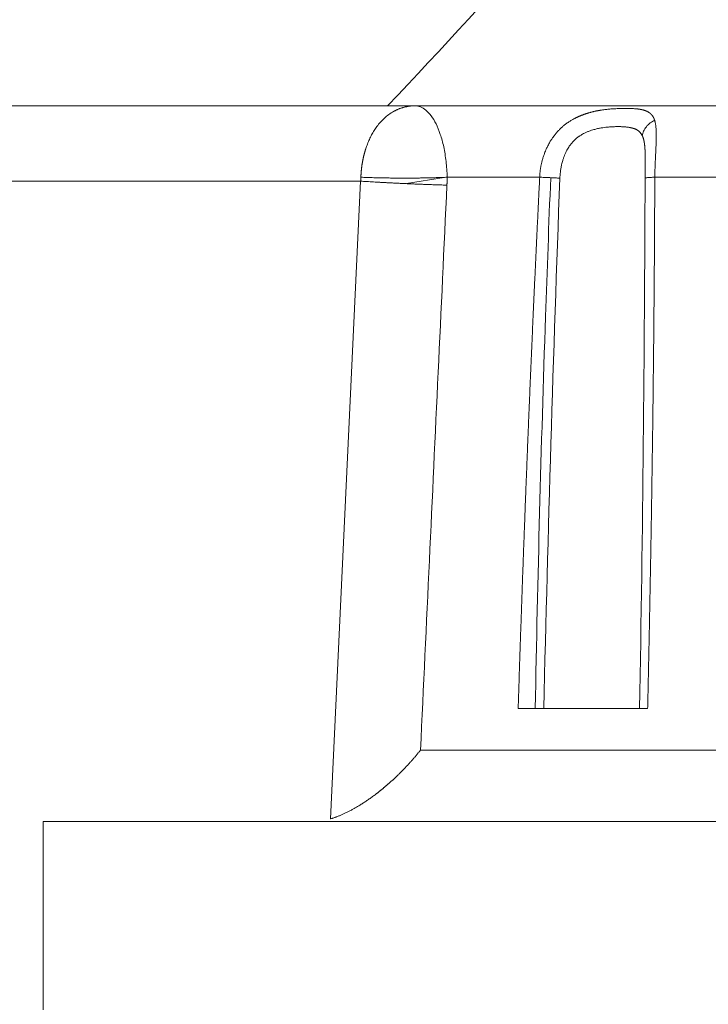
# Model space of a CAD drawing. Header units: millimetres. Extents: x 51337 to 61814, y -21781 to -12277.
# Tile 191 of 256: x 59370 to 59388, y -20856 to -20829. Entities that reach past the tile are written whole.
import ezdxf

# ---------------------------------------------------------------- set-up
doc = ezdxf.new("R2010")
doc.units = ezdxf.units.MM
doc.header["$LTSCALE"] = 0.3175
doc.layers.add('1轮廓实线层', color=7, linetype='Continuous', lineweight=18)

msp = doc.modelspace()

# ---------------------------------------------------------------- linework, layer by layer
at = {"layer": '1轮廓实线层'}
for p, q in [((59380.06571, -20831.67664), (59367.90562, -20831.67664)), ((59380.05896, -20831.67664), (59367.91007, -20831.67664)), ((59378.62177, -20833.67664), (59368.95156, -20833.67664)), ((59377.81853, -20850.60718), (59378.62177, -20833.67664)), ((59380.83978, -20833.57545), (59379.83755, -20833.74278)), ((59380.21146, -20848.78131), (59391.85615, -20848.78131)), ((59370.19715, -20850.67664), (59370.19715, -20855.67664))]:
    msp.add_line(p, q, dxfattribs=at)
for radius, start, end in [(155.98888, 311.0146753, 325.8281561), (171, 316.5034863, 320.7249455)]:
    msp.add_arc((59255.29339, -20713.97664), radius, start, end, dxfattribs=at)
for points, knots in [([(59378.6286, -20833.57197), (59378.6288, -20833.56639), (59378.62922, -20833.55521), (59378.62996, -20833.53847), (59378.6308, -20833.52172), (59378.63173, -20833.50497), (59378.63277, -20833.48822), (59378.63389, -20833.47148), (59378.63512, -20833.45473), (59378.63644, -20833.43799), (59378.63786, -20833.42126), (59378.63937, -20833.40453), (59378.64099, -20833.38781), (59378.6427, -20833.37109), (59378.6445, -20833.35439), (59378.6464, -20833.3377), (59378.6484, -20833.32102), (59378.65049, -20833.30436), (59378.65268, -20833.28771), (59378.65497, -20833.27108), (59378.65735, -20833.25447), (59378.65983, -20833.23787), (59378.66241, -20833.22129), (59378.66508, -20833.20474), (59378.66785, -20833.18821), (59378.67071, -20833.1717), (59378.67367, -20833.15522), (59378.67673, -20833.13876), (59378.67988, -20833.12234), (59378.68313, -20833.10594), (59378.68647, -20833.08957), (59378.68992, -20833.07323), (59378.69345, -20833.05693), (59378.69709, -20833.04066), (59378.70082, -20833.02443), (59378.70465, -20833.00823), (59378.70857, -20832.99207), (59378.71259, -20832.97595), (59378.71671, -20832.95987), (59378.72092, -20832.94383), (59378.72523, -20832.92784), (59378.72964, -20832.91189), (59378.73414, -20832.89599), (59378.73875, -20832.88013), (59378.74345, -20832.86433), (59378.74824, -20832.84857), (59378.75314, -20832.83286), (59378.77049, -20832.77846), (59378.80317, -20832.68666), (59378.85546, -20832.5633), (59378.91497, -20832.44396), (59378.98173, -20832.32958), (59379.05926, -20832.21597), (59379.14961, -20832.10499), (59379.25433, -20831.99898), (59379.37085, -20831.90344), (59379.46208, -20831.84493), (59379.52279, -20831.81189), (59379.54894, -20831.79844), (59379.57553, -20831.78556), (59379.60257, -20831.77327), (59379.63006, -20831.76159), (59379.65801, -20831.75056), (59379.68642, -20831.74019), (59379.71531, -20831.7305), (59379.74466, -20831.72153), (59379.7745, -20831.7133), (59379.80482, -20831.70583), (59379.83563, -20831.69915), (59379.86694, -20831.69328), (59379.89877, -20831.68824), (59379.9311, -20831.68407), (59379.96397, -20831.68078), (59379.99737, -20831.67842), (59380.03131, -20831.67692), (59380.0542, -20831.67674), (59380.06571, -20831.67664)], [0, 0, 0, 0, 0.00388158, 0.00776982, 0.01166528, 0.01556849, 0.01947999, 0.02340031, 0.02732997, 0.03126952, 0.03521946, 0.03918031, 0.0431526, 0.04713681, 0.05113347, 0.05514307, 0.0591661, 0.06320305, 0.06725442, 0.07132067, 0.07540228, 0.07949973, 0.08361347, 0.08774396, 0.09189165, 0.096057, 0.10024044, 0.10444241, 0.10866334, 0.11290365, 0.11716376, 0.12144408, 0.12574502, 0.13006699, 0.13441036, 0.13877554, 0.14316291, 0.14757285, 0.15200572, 0.15646189, 0.16094173, 0.16544558, 0.1699738, 0.17452674, 0.17910472, 0.18370808, 0.18833714, 0.19299224, 0.23224381, 0.27388233, 0.31804728, 0.36485555, 0.41440534, 0.47382058, 0.53832014, 0.60798361, 0.6828741, 0.69764397, 0.71262636, 0.72782144, 0.74322942, 0.75885045, 0.77468472, 0.79073237, 0.80699358, 0.82346848, 0.84015723, 0.85705995, 0.87417679, 0.89150787, 0.90905331, 0.92681323, 0.94478776, 0.96297699, 0.98138103, 1, 1, 1, 1]), ([(59380.9181, -20833.57197), (59380.91497, -20833.42947), (59380.89549, -20833.14782), (59380.84276, -20832.82397), (59380.78623, -20832.59198), (59380.75372, -20832.48482), (59380.7022, -20832.33136), (59380.66417, -20832.2388), (59380.58315, -20832.07547), (59380.49719, -20831.93384), (59380.40437, -20831.83411), (59380.26206, -20831.71513), (59380.1631, -20831.67664), (59380.06571, -20831.67664)], [0, 0, 0, 0, 0.125, 0.25, 0.3125, 0.375, 0.375, 0.5, 0.5, 0.625, 0.75, 0.75, 1, 1, 1, 1]), ([(59386.42561, -20832.06342), (59386.42461, -20832.06022), (59386.42263, -20832.05383), (59386.41946, -20832.04446), (59386.41616, -20832.03527), (59386.41271, -20832.02627), (59386.40911, -20832.01745), (59386.40536, -20832.00881), (59386.40148, -20832.00036), (59386.39744, -20831.99209), (59386.39326, -20831.98399), (59386.38894, -20831.97607), (59386.38448, -20831.96833), (59386.37987, -20831.96075), (59386.37512, -20831.95335), (59386.37023, -20831.94612), (59386.36519, -20831.93905), (59386.36002, -20831.93215), (59386.3547, -20831.92541), (59386.34925, -20831.91883), (59386.34366, -20831.91241), (59386.33792, -20831.90615), (59386.33205, -20831.90005), (59386.32605, -20831.8941), (59386.3199, -20831.8883), (59386.31362, -20831.88265), (59386.3072, -20831.87715), (59386.30065, -20831.8718), (59386.29396, -20831.86659), (59386.28713, -20831.86152), (59386.28018, -20831.8566), (59386.27309, -20831.85181), (59386.26586, -20831.84716), (59386.25851, -20831.84264), (59386.25102, -20831.83826), (59386.2434, -20831.83401), (59386.23565, -20831.82989), (59386.22777, -20831.8259), (59386.21976, -20831.82203), (59386.21162, -20831.81829), (59386.20335, -20831.81467), (59386.19496, -20831.81116), (59386.18643, -20831.80778), (59386.17778, -20831.80451), (59386.16901, -20831.80136), (59386.16011, -20831.79832), (59386.15108, -20831.79539), (59386.14193, -20831.79257), (59386.13265, -20831.78985), (59386.12325, -20831.78724), (59386.11373, -20831.78473), (59386.10409, -20831.78233), (59386.09432, -20831.78002), (59386.08443, -20831.77781), (59386.07442, -20831.77569), (59386.06429, -20831.77367), (59386.05404, -20831.77174), (59386.04368, -20831.7699), (59386.03319, -20831.76815), (59386.02258, -20831.76648), (59386.01186, -20831.7649), (59386.00102, -20831.7634), (59385.99007, -20831.76198), (59385.979, -20831.76063), (59385.96781, -20831.75937), (59385.95651, -20831.75818), (59385.94509, -20831.75706), (59385.90708, -20831.7536), (59385.84304, -20831.74961), (59385.75197, -20831.74705), (59385.66732, -20831.74644), (59385.5907, -20831.74673), (59385.52361, -20831.74774), (59385.45929, -20831.7494), (59385.39531, -20831.75184), (59385.32908, -20831.75543), (59385.26651, -20831.75983), (59385.20798, -20831.76488), (59385.15377, -20831.77043), (59385.10414, -20831.77627), (59385.05927, -20831.78221), (59385.01931, -20831.78806), (59384.98437, -20831.79361), (59384.95454, -20831.79869), (59384.92989, -20831.80314), (59384.91045, -20831.80681), (59384.89626, -20831.80958), (59384.88176, -20831.81251), (59384.86519, -20831.816), (59384.8448, -20831.82043), (59384.82439, -20831.82503), (59384.80395, -20831.82981), (59384.7835, -20831.83476), (59384.76304, -20831.8399), (59384.74257, -20831.84522), (59384.72209, -20831.85073), (59384.7016, -20831.85643), (59384.68112, -20831.86232), (59384.66064, -20831.86841), (59384.64016, -20831.8747), (59384.6197, -20831.88119), (59384.59924, -20831.8879), (59384.57881, -20831.89481), (59384.55839, -20831.90194), (59384.538, -20831.90928), (59384.51762, -20831.91685), (59384.49728, -20831.92464), (59384.47696, -20831.93265), (59384.45667, -20831.94088), (59384.43641, -20831.94935), (59384.41618, -20831.95804), (59384.39598, -20831.96697), (59384.37583, -20831.97614), (59384.35571, -20831.98555), (59384.33565, -20831.9952), (59384.31565, -20832.00511), (59384.27626, -20832.02522), (59384.21818, -20832.05713), (59384.14328, -20832.10375), (59384.07073, -20832.15483), (59384.00093, -20832.21047), (59383.93414, -20832.27056), (59383.87044, -20832.33476), (59383.82383, -20832.38689), (59383.78892, -20832.42911), (59383.76096, -20832.4647), (59383.72381, -20832.5152), (59383.67886, -20832.58191), (59383.62834, -20832.66561), (59383.58095, -20832.75543), (59383.54268, -20832.83838), (59383.51686, -20832.90081), (59383.49802, -20832.94987), (59383.48265, -20832.99227), (59383.46825, -20833.03528), (59383.45518, -20833.07741), (59383.4434, -20833.1186), (59383.43282, -20833.15879), (59383.42338, -20833.19794), (59383.41502, -20833.23599), (59383.40765, -20833.27289), (59383.40121, -20833.30861), (59383.39564, -20833.34311), (59383.39087, -20833.37634), (59383.38684, -20833.40829), (59383.38348, -20833.43892), (59383.38074, -20833.46821), (59383.37856, -20833.49613), (59383.37689, -20833.52266), (59383.37564, -20833.54778), (59383.37512, -20833.56407), (59383.37487, -20833.57197)], [0, 0, 0, 0, 0.00396949, 0.00792271, 0.01186003, 0.01578181, 0.01968837, 0.02358008, 0.02745725, 0.0313202, 0.03516926, 0.03900472, 0.04282688, 0.04663604, 0.05043246, 0.05421644, 0.05798822, 0.06174807, 0.06549624, 0.06923297, 0.07295849, 0.07667303, 0.08037682, 0.08407006, 0.08775297, 0.09142573, 0.09508856, 0.09874162, 0.10238511, 0.1060192, 0.10964406, 0.11325986, 0.11686674, 0.12046488, 0.1240544, 0.12763547, 0.1312082, 0.13477275, 0.13832923, 0.14187778, 0.14541851, 0.14895153, 0.15247698, 0.15599495, 0.15950555, 0.16300889, 0.16650507, 0.1699942, 0.17347637, 0.1769517, 0.18042028, 0.18388221, 0.18733759, 0.19078652, 0.1942291, 0.19766542, 0.20109558, 0.20451967, 0.20793779, 0.21135004, 0.21475652, 0.21815732, 0.22155254, 0.22494229, 0.22832666, 0.23170577, 0.23507971, 0.2384486, 0.26502365, 0.2885821, 0.30926625, 0.32719573, 0.34242454, 0.35495638, 0.3701079, 0.38432118, 0.39758022, 0.40987019, 0.42117599, 0.43148216, 0.44077349, 0.44903538, 0.45625422, 0.46241758, 0.46751449, 0.47153556, 0.4744733, 0.47632223, 0.48054164, 0.48477243, 0.48901472, 0.4932687, 0.49753453, 0.50181238, 0.50610245, 0.51040495, 0.51472008, 0.51904807, 0.52338918, 0.52774364, 0.53211174, 0.53649375, 0.54088998, 0.54530077, 0.54972665, 0.55416822, 0.55862608, 0.56310085, 0.56759318, 0.57210371, 0.5766331, 0.58118203, 0.58575112, 0.59034034, 0.59494933, 0.59957775, 0.60422533, 0.622501, 0.64100319, 0.65970204, 0.67856197, 0.69757308, 0.71674304, 0.73607139, 0.74201651, 0.75161378, 0.76490257, 0.7819314, 0.80275304, 0.82690073, 0.84607376, 0.86019508, 0.86921539, 0.87888546, 0.88827987, 0.8973966, 0.90623394, 0.91479041, 0.92306478, 0.93105596, 0.93876294, 0.94618481, 0.95332069, 0.96016969, 0.96673093, 0.97300346, 0.97898633, 0.98467851, 0.99007894, 0.99518648, 1, 1, 1, 1]), ([(59383.90937, -20833.59823), (59383.90994, -20833.58888), (59383.91115, -20833.56913), (59383.91339, -20833.53796), (59383.91626, -20833.5037), (59383.91994, -20833.4664), (59383.92461, -20833.42615), (59383.93047, -20833.38304), (59383.93772, -20833.33717), (59383.94659, -20833.28867), (59383.95731, -20833.23769), (59383.97013, -20833.18441), (59383.98705, -20833.12249), (59384.00871, -20833.05464), (59384.03562, -20832.98364), (59384.06452, -20832.91801), (59384.095, -20832.85767), (59384.12662, -20832.80249), (59384.15761, -20832.75455), (59384.18769, -20832.71252), (59384.21682, -20832.67517), (59384.2471, -20832.63958), (59384.27851, -20832.60581), (59384.31103, -20832.57393), (59384.34465, -20832.54403), (59384.37928, -20832.51608), (59384.40791, -20832.49537), (59384.43296, -20832.47801), (59384.45782, -20832.46139), (59384.49379, -20832.43914), (59384.54132, -20832.41255), (59384.60081, -20832.38306), (59384.67259, -20832.35226), (59384.76048, -20832.32094), (59384.85777, -20832.2936), (59384.9567, -20832.27221), (59385.04604, -20832.25728), (59385.12499, -20832.24681), (59385.19468, -20832.23954), (59385.25627, -20832.23479), (59385.31135, -20832.2317), (59385.36005, -20832.22983), (59385.40257, -20832.22883), (59385.43916, -20832.22844), (59385.47007, -20832.22845), (59385.50019, -20832.22887), (59385.53113, -20832.22973), (59385.56433, -20832.23097), (59385.59683, -20832.23263), (59385.62862, -20832.23475), (59385.65967, -20832.2374), (59385.68997, -20832.24061), (59385.71948, -20832.24445), (59385.74819, -20832.24895), (59385.76852, -20832.25282), (59385.78154, -20832.25547), (59385.788, -20832.25678), (59385.79574, -20832.25839), (59385.80472, -20832.26033), (59385.81491, -20832.26265), (59385.82624, -20832.26539), (59385.83868, -20832.26862), (59385.85214, -20832.2724), (59385.86656, -20832.27681), (59385.88186, -20832.28195), (59385.89796, -20832.28792), (59385.91474, -20832.29486), (59385.93215, -20832.30283), (59385.94358, -20832.30891), (59385.94948, -20832.31204)], [0, 0, 0, 0, 0.00900927, 0.01903893, 0.03007833, 0.04211591, 0.05513917, 0.06913447, 0.08408684, 0.0999797, 0.11679443, 0.13450992, 0.15310215, 0.17910732, 0.20377957, 0.22713131, 0.2491795, 0.26994604, 0.28945704, 0.30516075, 0.32064148, 0.335901, 0.35094379, 0.36577774, 0.38041396, 0.39486251, 0.40912821, 0.41476089, 0.42444934, 0.43811662, 0.455669, 0.4769989, 0.5020192, 0.53071536, 0.56667181, 0.59946294, 0.62915891, 0.65578881, 0.67892389, 0.70012821, 0.71939712, 0.73672902, 0.75213689, 0.76563971, 0.77724964, 0.78697333, 0.8001362, 0.81330672, 0.82649038, 0.8396857, 0.85288919, 0.8660977, 0.87930956, 0.8925242, 0.90574154, 0.90822886, 0.91136583, 0.9151528, 0.91959022, 0.92467864, 0.93041876, 0.9368115, 0.94385804, 0.95155993, 0.95991921, 0.96893855, 0.9786216, 0.98897322, 1, 1, 1, 1]), ([(59386.09679, -20832.46673), (59386.10273, -20832.42845), (59386.12623, -20832.34655), (59386.19947, -20832.22649), (59386.30512, -20832.12628), (59386.38591, -20832.08053), (59386.42561, -20832.06342)], [0, 0, 0, 0, 0.24143927, 0.49772663, 0.75401399, 1, 1, 1, 1]), ([(59386.42863, -20833.57197), (59386.42875, -20833.56537), (59386.42899, -20833.5518), (59386.4294, -20833.53092), (59386.42986, -20833.50897), (59386.43038, -20833.48595), (59386.43096, -20833.46189), (59386.43161, -20833.43679), (59386.43234, -20833.41068), (59386.43315, -20833.38357), (59386.43405, -20833.35548), (59386.43502, -20833.32642), (59386.43609, -20833.29643), (59386.43725, -20833.26552), (59386.4385, -20833.23373), (59386.43983, -20833.20107), (59386.44125, -20833.16757), (59386.44275, -20833.13328), (59386.44511, -20833.08051), (59386.44873, -20833.00529), (59386.45392, -20832.90465), (59386.45967, -20832.79303), (59386.46496, -20832.68159), (59386.46865, -20832.57719), (59386.47007, -20832.48533), (59386.46928, -20832.40271), (59386.46635, -20832.3343), (59386.46218, -20832.27851), (59386.45772, -20832.23377), (59386.45268, -20832.19444), (59386.44726, -20832.16008), (59386.44168, -20832.13027), (59386.43611, -20832.1046), (59386.43079, -20832.08265), (59386.42725, -20832.06954), (59386.42561, -20832.06342)], [0, 0, 0, 0, 0.01071771, 0.02203123, 0.03393788, 0.04643502, 0.05952004, 0.07319044, 0.08744376, 0.10227762, 0.11768973, 0.13367789, 0.15023994, 0.16737379, 0.18507736, 0.20334859, 0.22218538, 0.24158557, 0.2615469, 0.31232616, 0.371603, 0.43924257, 0.5150676, 0.58163461, 0.64470863, 0.70430233, 0.76044006, 0.80090573, 0.83825972, 0.8725591, 0.90385887, 0.93221011, 0.95765863, 0.98024414, 1, 1, 1, 1]), ([(59386.09679, -20832.46673), (59386.09811, -20832.46943), (59386.10074, -20832.4748), (59386.10451, -20832.4831), (59386.10814, -20832.49153), (59386.11161, -20832.50011), (59386.11494, -20832.50881), (59386.11813, -20832.51765), (59386.12119, -20832.52661), (59386.12411, -20832.53568), (59386.12691, -20832.54486), (59386.12959, -20832.55414), (59386.13215, -20832.56352), (59386.1346, -20832.57298), (59386.13693, -20832.58254), (59386.13916, -20832.59217), (59386.14129, -20832.60187), (59386.14331, -20832.61164), (59386.14525, -20832.62147), (59386.14708, -20832.63136), (59386.14883, -20832.64131), (59386.1505, -20832.65129), (59386.15208, -20832.66133), (59386.15358, -20832.67139), (59386.155, -20832.68149), (59386.15636, -20832.69162), (59386.15764, -20832.70177), (59386.15885, -20832.71194), (59386.15999, -20832.72212), (59386.16108, -20832.73231), (59386.1621, -20832.74251), (59386.16307, -20832.75271), (59386.16397, -20832.7629), (59386.16483, -20832.77309), (59386.16564, -20832.78327), (59386.16639, -20832.79344), (59386.1671, -20832.80358), (59386.16777, -20832.81371), (59386.16839, -20832.82381), (59386.16897, -20832.83388), (59386.16951, -20832.84392), (59386.17002, -20832.85392), (59386.17049, -20832.86389), (59386.17093, -20832.87382), (59386.17133, -20832.88369), (59386.17171, -20832.89353), (59386.17205, -20832.90331), (59386.17288, -20832.92884), (59386.17398, -20832.97479), (59386.17479, -20833.04662), (59386.17482, -20833.13319), (59386.17418, -20833.21792), (59386.17337, -20833.29413), (59386.17265, -20833.35505), (59386.17199, -20833.41202), (59386.17143, -20833.46482), (59386.171, -20833.51323), (59386.17069, -20833.5571), (59386.17057, -20833.58483), (59386.17052, -20833.59791)], [0, 0, 0, 0, 0.0114003, 0.02273621, 0.03400884, 0.04521916, 0.05636797, 0.06745593, 0.07848359, 0.08945133, 0.10035946, 0.11120814, 0.12199747, 0.13272742, 0.1433979, 0.15400872, 0.16455963, 0.1750503, 0.18548037, 0.19584937, 0.20615683, 0.21640221, 0.22658493, 0.23670437, 0.24675987, 0.25675076, 0.26667632, 0.27653582, 0.2863285, 0.29605359, 0.30571032, 0.31529787, 0.32481544, 0.33426223, 0.34363739, 0.35294013, 0.36216959, 0.37132497, 0.38040544, 0.38941016, 0.39833833, 0.40718912, 0.41596172, 0.42465534, 0.43326918, 0.44180244, 0.45025435, 0.45862414, 0.50771855, 0.56702765, 0.63689757, 0.71770009, 0.76814214, 0.81534866, 0.85923008, 0.89970601, 0.93670342, 0.97015532, 1, 1, 1, 1]), ([(59380.91265, -20833.78131), (59380.83518, -20835.43744), (59380.67975, -20838.76022), (59380.44602, -20843.76022), (59380.28981, -20847.1041), (59380.21146, -20848.78131)], [0, 0, 0, 0, 0.33122534, 0.66455867, 1, 1, 1, 1]), ([(59380.9181, -20833.57197), (59380.91803, -20833.58193), (59380.91789, -20833.60185), (59380.91746, -20833.63175), (59380.91686, -20833.66165), (59380.91608, -20833.69155), (59380.91512, -20833.72147), (59380.914, -20833.75139), (59380.9131, -20833.77134), (59380.91265, -20833.78131)], [0, 0, 0, 0, 0.14280441, 0.28561277, 0.42843327, 0.57127406, 0.71414334, 0.85704926, 1, 1, 1, 1]), ([(59382.80295, -20847.67664), (59382.8075, -20847.53471), (59382.81658, -20847.25129), (59382.83044, -20846.82683), (59382.84444, -20846.40371), (59382.8586, -20845.98194), (59382.87292, -20845.56151), (59382.8874, -20845.14242), (59382.90204, -20844.72467), (59382.91683, -20844.30826), (59382.93178, -20843.89319), (59382.94689, -20843.47947), (59382.96215, -20843.06709), (59382.97757, -20842.65605), (59382.99315, -20842.24635), (59383.00888, -20841.83799), (59383.02477, -20841.43097), (59383.04081, -20841.0253), (59383.05701, -20840.62097), (59383.07336, -20840.21798), (59383.08987, -20839.81633), (59383.10653, -20839.41602), (59383.12334, -20839.01706), (59383.14031, -20838.61943), (59383.15743, -20838.22315), (59383.17471, -20837.82821), (59383.19214, -20837.43461), (59383.20972, -20837.04235), (59383.22745, -20836.65144), (59383.24534, -20836.26186), (59383.26338, -20835.87363), (59383.28157, -20835.48674), (59383.29992, -20835.10119), (59383.31841, -20834.71699), (59383.33706, -20834.33412), (59383.35585, -20833.9526), (59383.36853, -20833.6987), (59383.37487, -20833.57197)], [0, 0, 0, 0, 0.03018539, 0.06027571, 0.090271, 0.12017125, 0.14997647, 0.17968668, 0.20930189, 0.2388221, 0.26824732, 0.29757758, 0.32681287, 0.35595321, 0.38499861, 0.41394907, 0.44280462, 0.47156526, 0.500231, 0.52880186, 0.55727784, 0.58565896, 0.61394522, 0.64213665, 0.67023324, 0.69823502, 0.72614199, 0.75395416, 0.78167156, 0.80929418, 0.83682205, 0.86425516, 0.89159355, 0.91883721, 0.94598617, 0.97304043, 1, 1, 1, 1]), ([(59383.25772, -20847.67625), (59383.31944, -20844.20668), (59383.41123, -20840.73676), (59383.57158, -20836.03969), (59383.61696, -20834.81183), (59383.66617, -20833.58401)], [0, 0, 0, 0, 0.73857819, 0.73857819, 1, 1, 1, 1]), ([(59383.90937, -20833.59823), (59383.87104, -20833.59564), (59383.82806, -20833.59294), (59383.75944, -20833.58898), (59383.73589, -20833.58767), (59383.68815, -20833.58512), (59383.66395, -20833.58388), (59383.61565, -20833.58151), (59383.59156, -20833.58037), (59383.54423, -20833.57826), (59383.52099, -20833.57727), (59383.45358, -20833.57455), (59383.41177, -20833.57308), (59383.37487, -20833.57197)], [0, 0, 0, 0, 0.25, 0.25, 0.375, 0.375, 0.5, 0.5, 0.625, 0.625, 0.75, 0.75, 1, 1, 1, 1]), ([(59386.42863, -20833.57197), (59386.38953, -20833.57305), (59386.35178, -20833.5745), (59386.30124, -20833.57717), (59386.2854, -20833.57815), (59386.25636, -20833.58024), (59386.24315, -20833.58136), (59386.21983, -20833.5837), (59386.20972, -20833.58493), (59386.19285, -20833.58745), (59386.18609, -20833.58875), (59386.17095, -20833.59268), (59386.16775, -20833.59534), (59386.17052, -20833.59791)], [0, 0, 0, 0, 0.25, 0.25, 0.375, 0.375, 0.5, 0.5, 0.625, 0.625, 0.75, 0.75, 1, 1, 1, 1]), ([(59386.42863, -20833.57197), (59386.42818, -20833.6987), (59386.42729, -20833.95259), (59386.42567, -20834.33411), (59386.42382, -20834.71697), (59386.42174, -20835.10117), (59386.41943, -20835.48671), (59386.41688, -20835.8736), (59386.41409, -20836.26182), (59386.41107, -20836.65139), (59386.40781, -20837.04231), (59386.40432, -20837.43456), (59386.40059, -20837.82816), (59386.39663, -20838.22309), (59386.39242, -20838.61937), (59386.38798, -20839.017), (59386.3833, -20839.41596), (59386.37839, -20839.81627), (59386.37323, -20840.21792), (59386.36784, -20840.62091), (59386.3622, -20841.02524), (59386.35633, -20841.43091), (59386.35022, -20841.83793), (59386.34386, -20842.24629), (59386.33727, -20842.65599), (59386.33043, -20843.06703), (59386.32335, -20843.47942), (59386.31603, -20843.89315), (59386.30847, -20844.30822), (59386.30067, -20844.72463), (59386.29262, -20845.14238), (59386.28433, -20845.56148), (59386.27579, -20845.98192), (59386.26702, -20846.4037), (59386.25799, -20846.82682), (59386.24874, -20847.25128), (59386.24237, -20847.53471), (59386.23919, -20847.67664)], [0, 0, 0, 0, 0.02695908, 0.05401288, 0.0811614, 0.10840467, 0.13574268, 0.16317545, 0.190703, 0.21832533, 0.24604247, 0.27385441, 0.30176118, 0.32976278, 0.35785923, 0.38605054, 0.41433672, 0.44271778, 0.47119373, 0.49976459, 0.52843036, 0.55719106, 0.58604669, 0.61499728, 0.64404282, 0.67318333, 0.70241882, 0.73174931, 0.76117479, 0.79069529, 0.82031081, 0.85002137, 0.87982697, 0.90972762, 0.93972334, 0.96981413, 1, 1, 1, 1]), ([(59380.21146, -20848.78131), (59380.20502, -20848.78927), (59380.1922, -20848.80512), (59380.17285, -20848.82884), (59380.15348, -20848.8524), (59380.13408, -20848.8758), (59380.11468, -20848.89904), (59380.09526, -20848.92213), (59380.07583, -20848.94504), (59380.05639, -20848.96779), (59380.03695, -20848.99037), (59380.0175, -20849.01278), (59379.99805, -20849.03502), (59379.97861, -20849.05707), (59379.95917, -20849.07895), (59379.93974, -20849.10065), (59379.92032, -20849.12217), (59379.90091, -20849.14351), (59379.88152, -20849.16466), (59379.86215, -20849.18562), (59379.8428, -20849.2064), (59379.82347, -20849.22699), (59379.80417, -20849.24739), (59379.7849, -20849.26759), (59379.76567, -20849.28761), (59379.74647, -20849.30743), (59379.7273, -20849.32705), (59379.70818, -20849.34649), (59379.6891, -20849.36572), (59379.67006, -20849.38476), (59379.65107, -20849.40361), (59379.63214, -20849.42225), (59379.61326, -20849.4407), (59379.59443, -20849.45895), (59379.57566, -20849.477), (59379.55696, -20849.49486), (59379.53832, -20849.51251), (59379.51974, -20849.52997), (59379.50124, -20849.54722), (59379.4828, -20849.56428), (59379.46444, -20849.58114), (59379.44616, -20849.59781), (59379.42796, -20849.61427), (59379.40983, -20849.63054), (59379.3918, -20849.64661), (59379.37385, -20849.66248), (59379.35598, -20849.67815), (59379.33821, -20849.69363), (59379.32053, -20849.70892), (59379.30295, -20849.72401), (59379.28547, -20849.7389), (59379.26808, -20849.7536), (59379.2508, -20849.76811), (59379.23363, -20849.78243), (59379.21656, -20849.79655), (59379.1996, -20849.81049), (59379.18275, -20849.82423), (59379.16602, -20849.83779), (59379.1494, -20849.85116), (59379.13291, -20849.86434), (59379.11653, -20849.87734), (59379.10027, -20849.89016), (59379.08414, -20849.90279), (59379.06813, -20849.91523), (59379.05225, -20849.9275), (59379.03651, -20849.93959), (59379.02089, -20849.9515), (59378.99588, -20849.97045), (59378.96147, -20849.99619), (59378.9176, -20850.02835), (59378.87397, -20850.05967), (59378.83061, -20850.09015), (59378.78754, -20850.11979), (59378.74477, -20850.1486), (59378.70231, -20850.17656), (59378.66019, -20850.20368), (59378.61843, -20850.22997), (59378.57703, -20850.25542), (59378.53601, -20850.28004), (59378.49539, -20850.30383), (59378.45518, -20850.3268), (59378.4154, -20850.34895), (59378.37607, -20850.37028), (59378.3372, -20850.39081), (59378.2988, -20850.41054), (59378.26089, -20850.42947), (59378.22349, -20850.44762), (59378.1866, -20850.46498), (59378.15024, -20850.48158), (59378.11442, -20850.49742), (59378.07916, -20850.5125), (59378.04447, -20850.52683), (59378.01037, -20850.54044), (59377.97685, -20850.55332), (59377.94395, -20850.56548), (59377.91166, -20850.57695), (59377.88001, -20850.58771), (59377.84898, -20850.59783), (59377.82863, -20850.60408), (59377.81853, -20850.60718)], [0, 0, 0, 0, 0.0106665, 0.02126266, 0.03178853, 0.04224414, 0.05262954, 0.06294477, 0.07318987, 0.08336488, 0.09346983, 0.10350475, 0.1134697, 0.12336469, 0.13318975, 0.14294493, 0.15263026, 0.16224575, 0.17179144, 0.18126736, 0.19067353, 0.20000998, 0.20927673, 0.21847382, 0.22760126, 0.23665907, 0.24564729, 0.25456592, 0.263415, 0.27219454, 0.28090456, 0.28954509, 0.29811615, 0.30661774, 0.3150499, 0.32341264, 0.33170597, 0.33992993, 0.34808452, 0.35616977, 0.36418569, 0.3721323, 0.38000963, 0.38781768, 0.39555648, 0.40322604, 0.41082639, 0.41835755, 0.42581953, 0.43321235, 0.44053605, 0.44779063, 0.45497613, 0.46209255, 0.46913994, 0.47611831, 0.48302768, 0.48986809, 0.49663956, 0.50334213, 0.50997581, 0.51654064, 0.52303666, 0.5294639, 0.53582239, 0.54211218, 0.54833329, 0.55448578, 0.57192977, 0.58915629, 0.60616625, 0.6229606, 0.63954035, 0.65590652, 0.6720602, 0.68800251, 0.70373465, 0.71925784, 0.73457339, 0.74968264, 0.76458704, 0.77928809, 0.79378735, 0.8080865, 0.82218727, 0.83609151, 0.84980115, 0.86331822, 0.87664488, 0.88978338, 0.90273609, 0.91550554, 0.92809435, 0.9405053, 0.95274132, 0.96480548, 0.97670102, 0.98843133, 1, 1, 1, 1]), ([(59455.29338, -20850.67664), (59455.29391, -20850.67664), (59455.23526, -20850.67664), (59454.99113, -20850.67664), (59454.79642, -20850.67664), (59454.27218, -20850.67664), (59453.94264, -20850.67664), (59453.15146, -20850.67664), (59452.6898, -20850.67664), (59451.63816, -20850.67664), (59451.04817, -20850.67664), (59449.74471, -20850.67664), (59449.03122, -20850.67664), (59447.48662, -20850.67664), (59446.6555, -20850.67664), (59444.88243, -20850.67664), (59443.94048, -20850.67664), (59441.95349, -20850.67664), (59440.90845, -20850.67664), (59438.72383, -20850.67664), (59437.58427, -20850.67664), (59435.21995, -20850.67664), (59433.99521, -20850.67664), (59431.47058, -20850.67664), (59430.17071, -20850.67664), (59427.50649, -20850.67664), (59426.14214, -20850.67664), (59423.36018, -20850.67664), (59421.94256, -20850.67664), (59419.06567, -20850.67664), (59417.6064, -20850.67664), (59414.65819, -20850.67664), (59413.16924, -20850.67664), (59410.17389, -20850.67664), (59408.66748, -20850.67664), (59405.64955, -20850.67664), (59404.13804, -20850.67664), (59401.1223, -20850.67664), (59399.61808, -20850.67664), (59396.62926, -20850.67664), (59395.14467, -20850.67664), (59392.20729, -20850.67664), (59390.75451, -20850.67664), (59387.89266, -20850.67664), (59386.48361, -20850.67664), (59383.72077, -20850.67664), (59382.367, -20850.67664), (59379.72584, -20850.67664), (59378.43846, -20850.67664), (59375.94064, -20850.67664), (59374.7302, -20850.67664), (59372.39621, -20850.67664), (59371.27266, -20850.67664), (59370.19715, -20850.67664)], [0, 0, 0, 0, 0.03586282, 0.03586282, 0.07442831, 0.07442831, 0.11299379, 0.11299379, 0.15155928, 0.15155928, 0.19012477, 0.19012477, 0.22869026, 0.22869026, 0.26725574, 0.26725574, 0.30582123, 0.30582123, 0.34438672, 0.34438672, 0.3829522, 0.3829522, 0.42151769, 0.42151769, 0.46008318, 0.46008318, 0.49864867, 0.49864867, 0.53721415, 0.53721415, 0.57577964, 0.57577964, 0.61434513, 0.61434513, 0.65291062, 0.65291062, 0.6914761, 0.6914761, 0.73004159, 0.73004159, 0.76860708, 0.76860708, 0.80717256, 0.80717256, 0.84573805, 0.84573805, 0.88430354, 0.88430354, 0.92286903, 0.92286903, 0.96143451, 0.96143451, 1, 1, 1, 1])]:
    msp.add_open_spline(points, degree=3, knots=knots, dxfattribs=at)
for points, weights in [([(59442.39971, -20831.67664), (59442.41629, -20831.67664), (59405.19197, -20831.67664), (59380.06571, -20831.67664)], [0.630243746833, 0.409258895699, 0.494396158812, 0.885655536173]), ([(59378.62177, -20833.67664), (59379.36327, -20833.72513), (59380.23198, -20833.76482), (59380.91265, -20833.78131)], [1.00000057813, 0.879037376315, 0.879037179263, 0.999999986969]), ([(59380.9181, -20833.57197), (59380.23772, -20833.60382), (59379.36998, -20833.60382), (59378.6286, -20833.57197)], [0.999999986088, 0.879491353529, 0.879491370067, 1.0000000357])]:
    msp.add_rational_spline(points, weights, degree=3, dxfattribs=at)
for points in [[(59385.94948, -20832.31204), (59386.01208, -20832.34622), (59386.06201, -20832.39566), (59386.09679, -20832.46673)], [(59378.62177, -20833.67664), (59378.62453, -20833.64174), (59378.6268, -20833.60683), (59378.6286, -20833.57197)], [(59383.37487, -20833.57197), (59382.53288, -20833.57197), (59381.71312, -20833.57197), (59380.9181, -20833.57197)], [(59383.48249, -20847.67664), (59383.59478, -20842.98362), (59383.73384, -20838.29029), (59383.90937, -20833.59823)], [(59386.17052, -20833.59791), (59386.15787, -20838.29008), (59386.10693, -20842.98352), (59386.02745, -20847.67664)], [(59388.71056, -20833.57197), (59387.93751, -20833.57197), (59387.17633, -20833.57197), (59386.42863, -20833.57197)], [(59386.23919, -20847.67664), (59385.05929, -20847.67664), (59383.91193, -20847.67664), (59382.80295, -20847.67664)]]:
    msp.add_open_spline(points, degree=3, dxfattribs=at)

doc.saveas('drawing.dxf')
